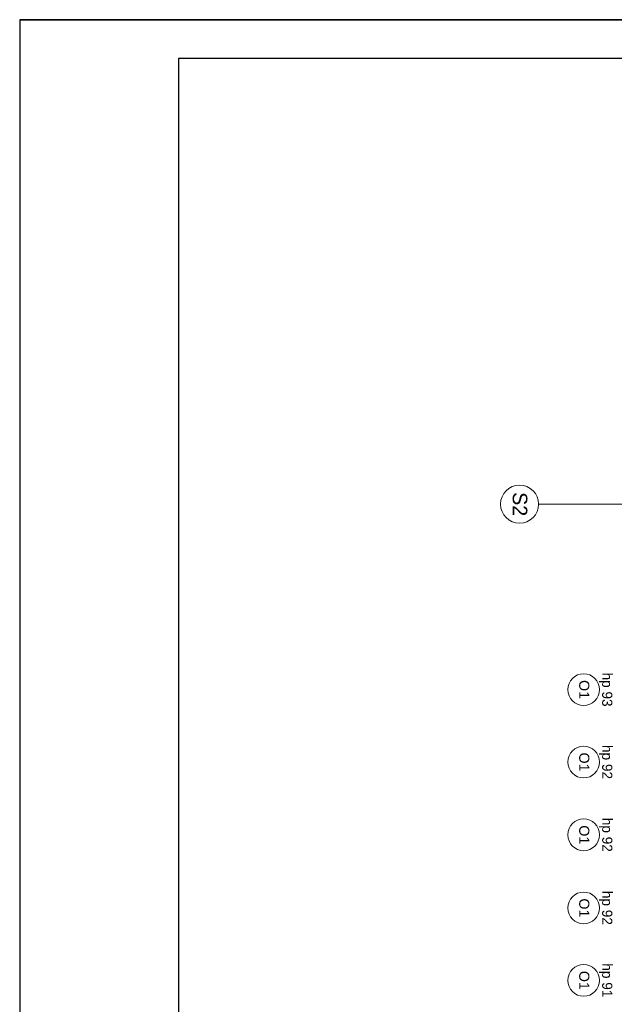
# Model space of a CAD drawing. Extents: x -440864 to -355682, y 13652 to 155872.
# Tile 61 of 179: x -440737 to -431373, y 61202 to 76693. Entities that reach past the tile are written whole.
import ezdxf

# ---------------------------------------------------------------- set-up
doc = ezdxf.new("R2010")
doc.units = 0
doc.header["$MEASUREMENT"] = 0
for name, color, linetype in [('#podkład', 252, 'Continuous'), ('_TABELA', 7, 'Continuous'), ('Arch opisy', 252, 'Continuous')]:
    doc.layers.add(name, color=color, linetype=linetype)
for name, color, linetype, lineweight in [('Arch opisy okien_Nr_Pióra__9', 252, 'Continuous', 13), ('Arch opisy_Nr_Pióra__1', 252, 'Continuous', 25), ('Arch opisy_Nr_Pióra__21', 252, 'Continuous', 9), ('Arch opisy_Nr_Pióra__9', 252, 'Continuous', 13), ('INWENT. OKNA_Nr_Pióra__21', 252, 'Continuous', 9)]:
    doc.layers.add(name, color=color, linetype=linetype, lineweight=lineweight)
doc.styles.add('GENERATED_STYLE_10', font='arial.ttf')
doc.styles.add('GENERATED_STYLE_5', font='txt')

# ---------------------------------------------------------------- blocks, each defined once
blk = doc.blocks.new('Linia_150', base_point=(-430485, 70219))
at = {"layer": 'Arch opisy_Nr_Pióra__21', "linetype": 'Continuous'}
blk.add_line((-430485, 70219), (-432565, 70219), dxfattribs=at)
blk.add_circle((-432865, 70219), 300, dxfattribs=at)
blk = doc.blocks.new('piętro')
at = {"layer": 'Arch opisy_Nr_Pióra__9', "color": 252, "linetype": 'Continuous'}
for centre in [(-431855, 59654), (-431855, 58514), (-431855, 57369), (-431855, 56219), (-431855, 55079)]:
    blk.add_circle(centre, 250, dxfattribs=at)
at = {"layer": 'Arch opisy', "color": 252, "linetype": 'Continuous'}
blk.add_blockref('Linia_150', (-430485, 62571), dxfattribs=at)
at = {"layer": 'Arch opisy okien_Nr_Pióra__9', "color": 252, "linetype": 'Continuous', "char_height": 160, "attachment_point": 2, "rotation": 270, "style": 'GENERATED_STYLE_10'}
for insert in [(-431766, 59654), (-431766, 58514), (-431766, 57369), (-431766, 56219), (-431766, 55079)]:
    blk.add_mtext('{O1}', dxfattribs=dict(at, insert=insert))
at = {"layer": 'Arch opisy_Nr_Pióra__1', "color": 252, "linetype": 'Continuous', "insert": (-432743, 62571), "char_height": 230, "attachment_point": 2, "rotation": 270, "style": 'GENERATED_STYLE_5'}
blk.add_mtext('{S2}', dxfattribs=at)
at = {"layer": 'INWENT. OKNA_Nr_Pióra__21', "color": 252, "linetype": 'Continuous', "char_height": 160, "attachment_point": 2, "rotation": 270, "style": 'GENERATED_STYLE_5'}
for s, insert in [('{hp 93}', (-431404, 59654)), ('{hp 92}', (-431404, 58514)), ('{hp 92}', (-431404, 57369)), ('{hp 92}', (-431404, 56219)), ('{hp 91}', (-431404, 55079))]:
    blk.add_mtext(s, dxfattribs=dict(at, insert=insert))

msp = doc.modelspace()

# ---------------------------------------------------------------- block references
at = {"layer": '#podkład', "color": 3, "lineweight": 50}
msp.add_blockref('piętro', (0, 6500), dxfattribs=at)

# ---------------------------------------------------------------- next in the draw order: linework, layer by layer
at = {"layer": '_TABELA', "color": 7}
msp.add_lwpolyline([(-440736.9, 76693.2), (-398736.9, 76693.2), (-440736.9, 76693.2), (-440736.9, 46993.2), (-398736.9, 46993.2), (-398736.9, 76693.2)], dxfattribs=at)
msp.add_lwpolyline([(-399336.9, 76083.2), (-438236.9, 76083.2), (-438236.9, 47603.2), (-399336.9, 47603.2)], close=True, dxfattribs=at)

doc.saveas('drawing.dxf')
